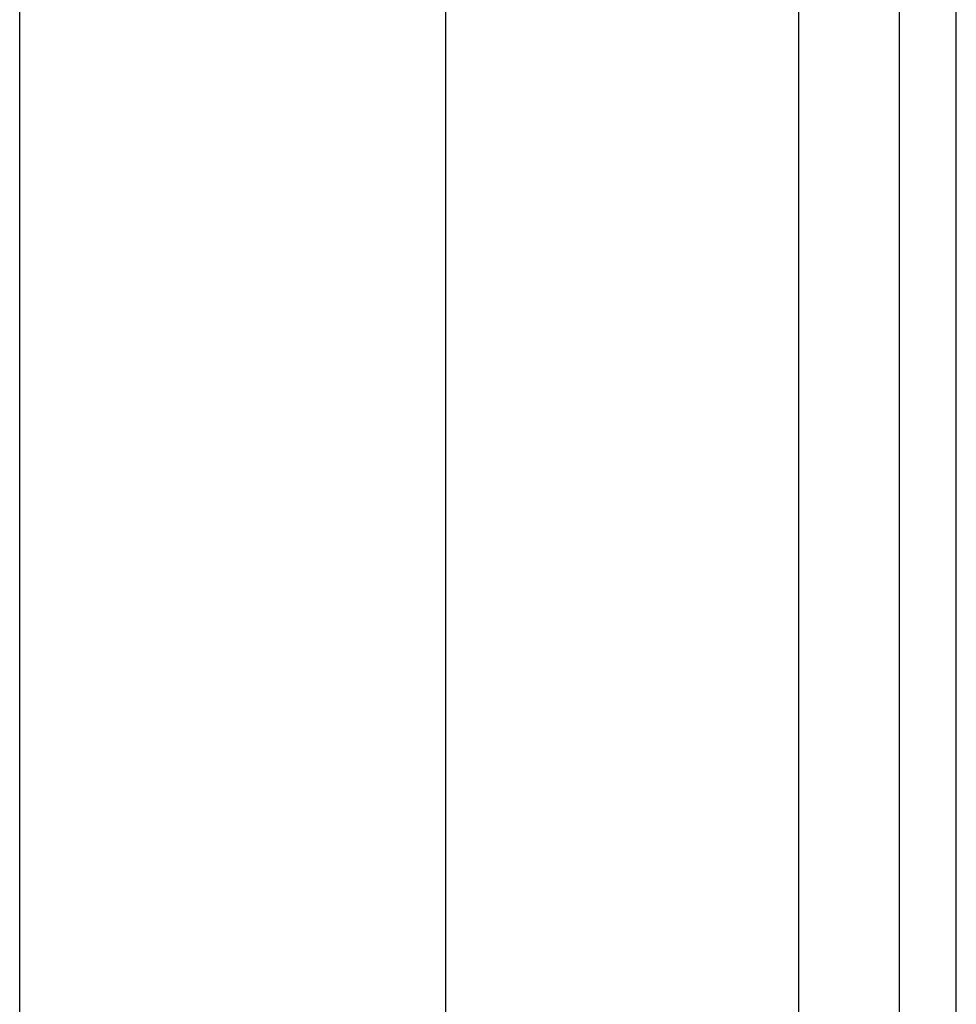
# Model space of a CAD drawing. Header units: inches. Extents: x 0 to 101, y -11 to 66.
# Tile 35 of 86: x 28.47 to 29.54, y 24.08 to 25.2. Entities that reach past the tile are written whole.
import ezdxf

# ---------------------------------------------------------------- set-up
doc = ezdxf.new("R2010")
doc.units = ezdxf.units.IN
doc.header["$LTSCALE"] = 6.067211
doc.header["$MEASUREMENT"] = 0
doc.layers.add('Visible Edges(ANSI)', color=7, linetype='Continuous', lineweight=25)
doc.layers.add('Visible Tangent Edges(ANSI)', color=7, linetype='Continuous', lineweight=25)

msp = doc.modelspace()

# ---------------------------------------------------------------- linework, layer by layer
at = {"layer": 'Visible Edges(ANSI)'}
for p, q in [((28.4689, 23.6338), (28.4689, 27.325)), ((28.9538, 26.321), (28.9538, 23.6338)), ((29.4705, 25.8985), (29.4705, 22.8056)), ((29.5358, 22.8056), (29.5358, 25.8985))]:
    msp.add_line(p, q, dxfattribs=at)
at = {"layer": 'Visible Tangent Edges(ANSI)'}
msp.add_line((29.3559, 25.9864), (29.3559, 22.8056), dxfattribs=at)

doc.saveas('drawing.dxf')
